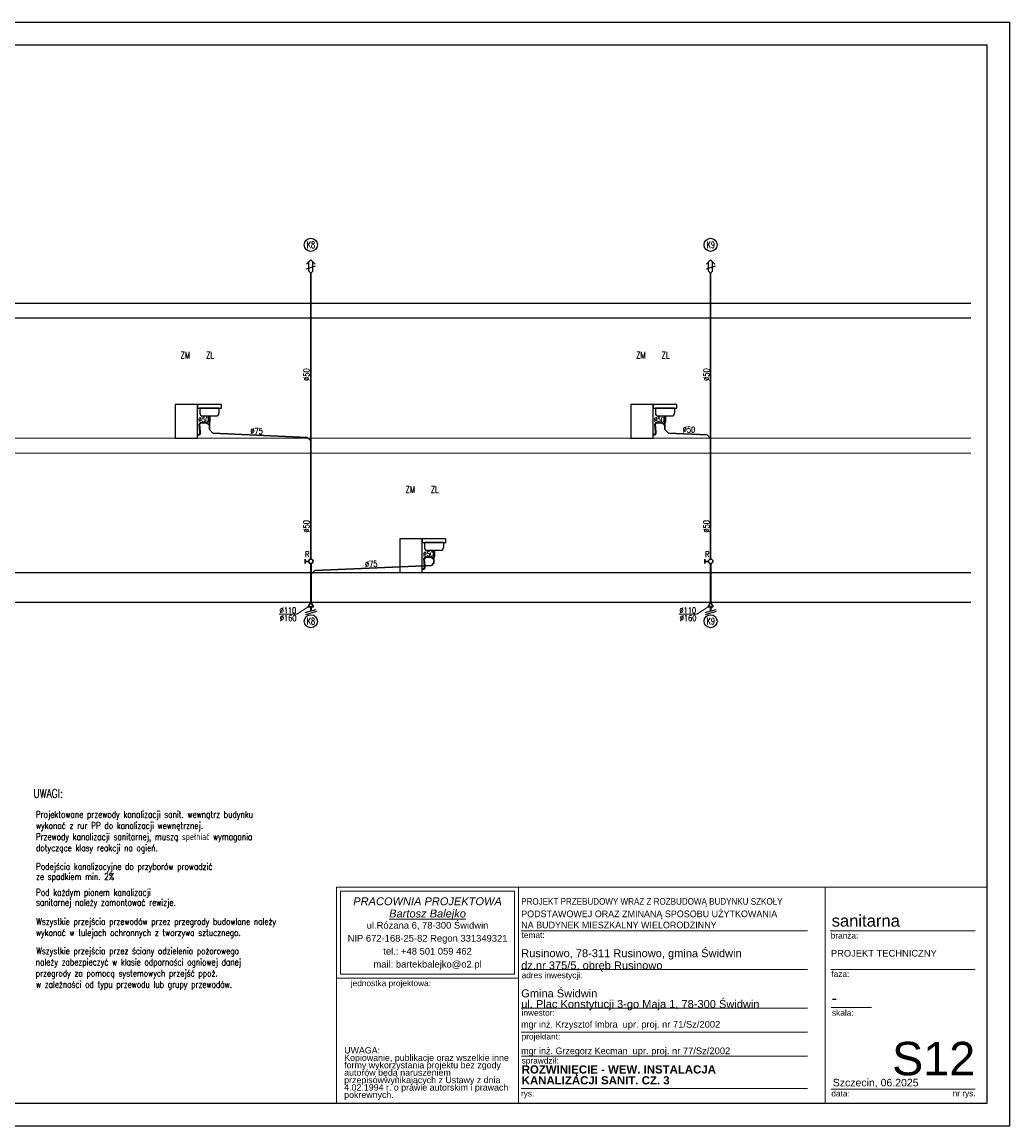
# Model space of a CAD drawing. Extents: x -220312 to -8310, y -91840 to 81907.
# Tile 128 of 128: x -34878 to -8310, y -58245 to -28545. Entities that reach past the tile are written whole.
import ezdxf

# ---------------------------------------------------------------- set-up
doc = ezdxf.new("R2010")
doc.units = 0
doc.header["$MEASUREMENT"] = 0
doc.linetypes.add('ACAD_ISO03W100', pattern=[30, 12, -18])
for name, color, linetype in [('#armatura', 7, 'Continuous'), ('#opisy', 252, 'Continuous'), ('_opis', 3, 'Continuous'), ('_TABELA', 7, 'Continuous')]:
    doc.layers.add(name, color=color, linetype=linetype)
for name, color, linetype, lineweight in [('#kan.san', 34, 'Continuous', 30), ('#ks', 34, 'Continuous', 30), ('ARCH TABELA_Nr_Pióra__1', 7, 'Continuous', 25), ('ARCH TABELA_Nr_Pióra__21', 7, 'Continuous', 9), ('ARCH TABELA_Nr_Pióra__7', 7, 'Continuous', 13), ('IS_Kanalizacja_sanitarna_grawitacyjna', 34, 'ACAD_ISO03W100', 30), ('Istniejące stropy_Nr_Pióra__5', 7, 'Continuous', 13)]:
    doc.layers.add(name, color=color, linetype=linetype, lineweight=lineweight)
doc.styles.add('GENERATED_STYLE_10', font='ariali.ttf')
doc.styles.add('GENERATED_STYLE_11', font='arialbd.ttf')
doc.styles.add('GENERATED_STYLE_7', font='txt')
doc.styles.add('GENERATED_STYLE_9', font='arial.ttf')
doc.styles.add('ROMANS', font='romans.shx', dxfattribs={"width": 0.85, "height": 0.11})

# ---------------------------------------------------------------- blocks, each defined once
blk = doc.blocks.new('A$C382C6C0C')
at = {"layer": '#ks', "color": 7, "lineweight": -3}
for p, q in [((-248.5, 61), (3951.5, 61)), ((3951.5, -2909), (3951.5, 61)), ((0, 0), (3890.5, 0)), ((3890.5, -2848), (3890.5, 0)), ((0, -2848), (3890.5, -2848)), ((-248.5, -2909), (3951.5, -2909))]:
    blk.add_line(p, q, dxfattribs=at)

msp = doc.modelspace()

# ---------------------------------------------------------------- linework, layer by layer
at = {"layer": '#armatura', "color": 3, "ltscale": 0.008}
for p, q in [((-29519, -38837), (-30158, -38837)), ((-30158, -38837), (-30158, -38929)), ((-29519, -38929), (-29519, -38837)), ((-17265, -38837), (-17904, -38837)), ((-17904, -38837), (-17904, -38929)), ((-17265, -38929), (-17265, -38837)), ((-30158, -38929), (-29519, -38929)), ((-29583, -38929), (-30098, -38929)), ((-30098, -38929), (-30098, -39066)), ((-30021, -39143), (-29660, -39143)), ((-29867, -39166), (-29867, -39312)), ((-29815, -39166), (-29867, -39166)), ((-29815, -39312), (-29815, -39166)), ((-29583, -38929), (-29583, -39066)), ((-17904, -38929), (-17265, -38929)), ((-17330, -38929), (-17845, -38929)), ((-17845, -38929), (-17845, -39066)), ((-17768, -39143), (-17407, -39143)), ((-17613, -39166), (-17613, -39312)), ((-17562, -39166), (-17613, -39166)), ((-17562, -39312), (-17562, -39166)), ((-17330, -38929), (-17330, -39066)), ((-29815, -39312), (-29867, -39312)), ((-17562, -39312), (-17613, -39312)), ((-23478, -42452), (-24117, -42452)), ((-24117, -42452), (-24117, -42544)), ((-23478, -42544), (-23478, -42452)), ((-24117, -42544), (-23478, -42544)), ((-23543, -42544), (-24058, -42544)), ((-24058, -42544), (-24058, -42681)), ((-23981, -42758), (-23620, -42758)), ((-23543, -42544), (-23543, -42681)), ((-23826, -42781), (-23826, -42927)), ((-23775, -42781), (-23826, -42781)), ((-23775, -42927), (-23826, -42927)), ((-23775, -42927), (-23775, -42781))]:
    msp.add_line(p, q, dxfattribs=at)
at = {"layer": '#armatura', "color": 3}
for p, q in [((-30095, -39578), (-30115, -39366)), ((-30076, -39572), (-30095, -39368)), ((-29924, -39323), (-30058, -39318)), ((-29928, -39343), (-30058, -39339)), ((-29881, -39343), (-29895, -39357)), ((-17842, -39578), (-17862, -39366)), ((-17822, -39572), (-17841, -39368)), ((-17671, -39323), (-17805, -39318)), ((-17675, -39343), (-17805, -39339)), ((-17628, -39343), (-17642, -39357)), ((-24055, -43193), (-24075, -42981)), ((-24035, -43187), (-24054, -42983)), ((-23884, -42938), (-24018, -42933)), ((-23888, -42958), (-24017, -42954)), ((-23841, -42958), (-23855, -42972))]:
    msp.add_line(p, q, dxfattribs=at)
at = {"layer": '#armatura', "color": 3, "ltscale": 0.008}
for points in [[(-30158, -38837), (-30758, -38837), (-30758, -39737), (-30158, -39737)], [(-17904, -38837), (-18504, -38837), (-18504, -39737), (-17904, -39737)], [(-24117, -42452), (-24717, -42452), (-24717, -43352), (-24117, -43352)]]:
    msp.add_lwpolyline(points, close=True, dxfattribs=at)
for centre, start, end in [((-30021, -39066), 180, 270), ((-29660, -39066), 270, 0), ((-17768, -39066), 180, 270), ((-17407, -39066), 270, 0), ((-23981, -42681), 180, 270), ((-23620, -42681), 270, 0)]:
    msp.add_arc(centre, 76.9, start, end, dxfattribs=at)
at = {"layer": '#armatura', "color": 3}
for centre, radius, start, end in [((-30056, -39379), 60.4, 84.0558, 167.8772), ((-30056, -39378), 39.9, 83.8238, 164.8324), ((-29928, -39388), 44.5, 42.7359, 89.9691), ((-29928, -39387), 64.8, 43.3869, 88.2937), ((-17803, -39379), 60.4, 84.0558, 167.8772), ((-17803, -39378), 39.9, 83.8238, 164.8324), ((-17675, -39388), 44.5, 42.7359, 89.9691), ((-17675, -39387), 64.8, 43.3869, 88.2937), ((-30133, -39720), 83.8, 93.1752, 111.1773), ((-30135, -39718), 61.7, 91.8982, 116.6364), ((-30137, -39592), 64.8, 270, 17.8856), ((-30137, -39592), 44.4, 270, 17.8856), ((-17879, -39720), 83.8, 93.1752, 111.1773), ((-17882, -39718), 61.7, 91.8982, 116.6364), ((-17884, -39592), 64.8, 270, 17.8856), ((-17884, -39592), 44.4, 270, 17.8856), ((-24016, -42994), 60.4, 84.0558, 167.8772), ((-24016, -42993), 39.9, 83.8238, 164.8324), ((-23888, -43003), 44.5, 42.7359, 89.9691), ((-23888, -43002), 64.8, 43.3869, 88.2937), ((-24092, -43335), 83.8, 93.1752, 111.1773), ((-24095, -43333), 61.7, 91.8982, 116.6364), ((-24097, -43207), 64.8, 270, 17.8856), ((-24097, -43207), 44.4, 270, 17.8856)]:
    msp.add_arc(centre, radius, start, end, dxfattribs=at)
at = {"layer": '#kan.san', "color": 34, "ltscale": 0.5}
for p, q in [((-29888, -39350), (-29841, -39397)), ((-29841, -39508), (-29841, -39312)), ((-17635, -39350), (-17588, -39397)), ((-17588, -39508), (-17588, -39312)), ((-29841, -39508), (-29744, -39605)), ((-27210, -39719), (-29744, -39605)), ((-27210, -39719), (-27113, -39815)), ((-17588, -39508), (-17491, -39605)), ((-16455, -39651), (-17491, -39605)), ((-16455, -39651), (-16359, -39748)), ((-23848, -42965), (-23800, -43012)), ((-23800, -43097), (-23800, -42927)), ((-27113, -43412), (-27005, -43303)), ((-27005, -43303), (-23866, -43162)), ((-23800, -43097), (-23866, -43162))]:
    msp.add_line(p, q, dxfattribs=at)
at = {"layer": '#kan.san', "color": 34}
for p, q in [((-27265, -42995), (-27265, -43115)), ((-27173, -43055), (-27265, -43055)), ((-16511, -42995), (-16511, -43115)), ((-16419, -43055), (-16511, -43055)), ((-27113, -44390), (-27113, -44282)), ((-16359, -44390), (-16359, -44282))]:
    msp.add_line(p, q, dxfattribs=at)
for centre in [(-27113, -43055), (-16359, -43055)]:
    msp.add_circle(centre, 60.2, dxfattribs=at)
at = {"layer": '#ks', "lineweight": 35}
for p, q in [((-27113, -43115), (-27113, -44152)), ((-16359, -43115), (-16359, -44152)), ((-27113, -44282), (-27113, -44390)), ((-16359, -44282), (-16359, -44390))]:
    msp.add_line(p, q, dxfattribs=at)
for p, q in [((-47202, -36112), (-9364, -36112)), ((-9364, -36512), (-47202, -36512)), ((-47202, -43352), (-9364, -43352)), ((-47442, -44152), (-9364, -44152))]:
    msp.add_line(p, q)
at = {"color": 7, "lineweight": -3}
for centre in [(-27113, -34538), (-16359, -34538), (-27113, -44666), (-16359, -44666)]:
    msp.add_circle(centre, 176, dxfattribs=at)
at = {"layer": '_opis', "color": 7, "lineweight": 30}
for p, q in [((-27113, -44152), (-27183, -44282)), ((-27113, -44152), (-27044, -44282)), ((-16359, -44152), (-16428, -44282)), ((-16359, -44152), (-16289, -44282)), ((-27044, -44282), (-27183, -44282)), ((-16289, -44282), (-16428, -44282))]:
    msp.add_line(p, q, dxfattribs=at)
at = {"layer": '_opis', "color": 7, "lineweight": 0}
for p, q in [((-27486, -44472), (-27968, -44472)), ((-27183, -44280), (-27486, -44472)), ((-16732, -44472), (-17214, -44472)), ((-16428, -44280), (-16732, -44472))]:
    msp.add_line(p, q, dxfattribs=at)
at = {"layer": '_TABELA', "color": 3}
for p, q in [((-27229, -35060), (-27113, -34945)), ((-27166, -35248), (-27166, -34998)), ((-26998, -35060), (-27113, -34945)), ((-27060, -35248), (-27060, -34998)), ((-16474, -35060), (-16359, -34945)), ((-16412, -35248), (-16412, -34998)), ((-16243, -35060), (-16359, -34945)), ((-16306, -35248), (-16306, -34998)), ((-27225, -35187), (-26982, -35101)), ((-27113, -35301), (-27166, -35248)), ((-27113, -35301), (-27060, -35248)), ((-16471, -35187), (-16227, -35101)), ((-16359, -35301), (-16412, -35248)), ((-16359, -35301), (-16306, -35248))]:
    msp.add_line(p, q, dxfattribs=at)
at = {"layer": '_TABELA', "color": 7}
for p, q in [((-27262, -44434), (-26965, -44347)), ((-27247, -44481), (-26951, -44395)), ((-16507, -44434), (-16211, -44347)), ((-16493, -44481), (-16197, -44395))]:
    msp.add_line(p, q, dxfattribs=at)
at = {"layer": 'ARCH TABELA_Nr_Pióra__21', "linetype": 'Continuous'}
for p, q in [((-26420, -51824), (-21526, -51824)), ((-26420, -57635), (-26420, -51824)), ((-26420, -51824), (-8920, -51824)), ((-26313, -54164), (-26313, -51930)), ((-26313, -51930), (-21633, -51930)), ((-21633, -54164), (-21633, -51930)), ((-21526, -51824), (-21526, -57635)), ((-21526, -54271), (-21526, -51824)), ((-13281, -51824), (-13281, -57635)), ((-8920, -51824), (-8920, -57635)), ((-21526, -57635), (-21526, -52224)), ((-21454, -52994), (-13754, -52994)), ((-13142, -52994), (-9243, -52994)), ((-21454, -54034), (-13754, -54034)), ((-13125, -54034), (-9243, -54034)), ((-26420, -54271), (-21526, -54271)), ((-26313, -54164), (-21633, -54164)), ((-21454, -55074), (-13754, -55074)), ((-13113, -55057), (-12033, -55057)), ((-21454, -55722), (-13754, -55722)), ((-21443, -56371), (-13754, -56371)), ((-21454, -57235), (-13754, -57235)), ((-13113, -57253), (-10831, -57253)), ((-10831, -57253), (-9243, -57253)), ((-26420, -57635), (-21526, -57635)), ((-8920, -57635), (-21526, -57635))]:
    msp.add_line(p, q, dxfattribs=at)
at = {"layer": 'IS_Kanalizacja_sanitarna_grawitacyjna', "linetype": 'ByBlock'}
for p, q in [((-27113, -42995), (-27113, -35301)), ((-16359, -42995), (-16359, -35301))]:
    msp.add_line(p, q, dxfattribs=at)
at = {"layer": 'Istniejące stropy_Nr_Pióra__5', "linetype": 'Continuous'}
for p, q in [((-9364, -39737), (-47202, -39737)), ((-9364, -40142), (-47202, -40142))]:
    msp.add_line(p, q, dxfattribs=at)

# ---------------------------------------------------------------- block references
at = {"layer": '#ks', "color": 1, "lineweight": 35, "xscale": 10, "yscale": 10, "zscale": 10}
msp.add_blockref('A$C382C6C0C', (-47825, -29155), dxfattribs=at)

# ---------------------------------------------------------------- texts
at = {"layer": '#armatura', "color": 3, "style": 'ROMANS', "width": 0.75}
for s, p in [('ZM', (-30615, -37594)), ('ZL', (-29929, -37594)), ('ZM', (-18362, -37594)), ('ZL', (-17676, -37594)), ('ZM', (-24564, -41209)), ('ZL', (-23888, -41209))]:
    msp.add_text(s, height=180, dxfattribs=at).set_placement(p)
at = {"layer": '#armatura', "color": 3, "style": 'ROMANS', "width": 0.7}
for s, height, rotation, p in [('%%C50', 128, 357.4293, (-30142, -39296)), ('%%C50', 128, 357.4293, (-17889, -39296)), ('%%C75', 160, 357.981, (-28740, -39626)), ('%%C50', 160, 357.981, (-17112, -39584)), ('%%C75', 160, 3.3869, (-25650, -43215)), ('%%C50', 128, 357.4293, (-24094, -42911))]:
    msp.add_text(s, height=height, rotation=rotation, dxfattribs=at).set_placement(p)
at = {"layer": '#opisy', "color": 7, "style": 'ROMANS', "width": 0.8}
for s, p in [('Podejścia kanalizacyjne do przyborów prowadzić', (-34503, -51354)), ('ze spadkiem min. 2%%% ', (-34503, -51627))]:
    msp.add_text(s, height=180, dxfattribs=at).set_placement(p)
at = {"layer": '_opis', "color": 3, "lineweight": 30, "style": 'ROMANS', "width": 0.6}
for s, p in [('K8', (-27220, -34627)), ('K9', (-16465, -34627)), ('K8', (-27220, -44755)), ('K9', (-16465, -44755))]:
    msp.add_text(s, height=180, dxfattribs=at).set_placement(p)
at = {"layer": '_opis', "color": 7, "style": 'ROMANS', "width": 0.8}
for s, p in [('Projektowane przewody kanalizacji sanit. wewnątrz budynku', (-34509, -49953)), ('wykonać z rur PP do kanalizacji wewnętrznej.', (-34503, -50253)), ('Przewody kanalizacji sanitarnej, muszą spełniać wymagania', (-34509, -50553)), ('dotyczące klasy reakcji na ogień.', (-34503, -50853)), ('Pod każdym pionem kanalizacji', (-34503, -52050)), ('sanitarnej należy zamontować rewizje.', (-34503, -52321)), ('Wszystkie przejścia przewodów przez przegrody budowlane należy', (-34494, -52834)), ('wykonać w tulejach ochronnych z tworzywa sztucznego.', (-34503, -53134)), ('Wszystkie przejścia przez ściany odzielenia pożarowego', (-34494, -53626)), ('należy zabezpieczyć w klasie odporności ogniowej danej', (-34511, -53926)), ('przegrody za pomocą systemowych przejść ppoż. ', (-34511, -54226)), ('w zależności od typu przewodu lub grupy przewodów.', (-34503, -54526))]:
    msp.add_text(s, height=180, dxfattribs=at).set_placement(p)
at = {"layer": '_TABELA', "color": 3, "style": 'ROMANS', "width": 0.7}
for p in [(-27149, -38198), (-16394, -38198), (-27149, -42281), (-16394, -42281)]:
    msp.add_text('%%C50', height=160, rotation=90, dxfattribs=at).set_placement(p)
at = {"layer": '_TABELA', "color": 7, "style": 'ROMANS'}
for s, height, width, p in [('R', 160, 0.7, (-27266, -42946)), ('R', 160, 0.7, (-16511, -42946)), ('%%C110', 160, 0.7, (-27952, -44452)), ('%%C160', 160, 0.7, (-27945, -44661)), ('%%C110', 160, 0.7, (-17198, -44452)), ('%%C160', 160, 0.7, (-17191, -44661)), ('UWAGI:', 240, 0.75, (-34573, -49420))]:
    msp.add_text(s, height=height, dxfattribs=dict(at, width=width)).set_placement(p)
at = {"layer": 'ARCH TABELA_Nr_Pióra__1', "color": 7, "linetype": 'Continuous', "style": 'GENERATED_STYLE_7', "width": 0.9}
msp.add_text('PROJEKT PRZEBUDOWY WRAZ Z ROZBUDOWĄ BUDYNKU SZKOŁY', height=180, dxfattribs=at).set_placement((-21454, -52294))
at = {"layer": 'ARCH TABELA_Nr_Pióra__1', "color": 7, "linetype": 'Continuous', "style": 'GENERATED_STYLE_7'}
for s, p in [('PODSTAWOWEJ ORAZ ZMINANĄ SPOSOBU UŻYTKOWANIA', (-21454, -52629)), ('NA BUDYNEK MIESZKALNY WIELORODZINNY', (-21454, -52930))]:
    msp.add_text(s, height=180, dxfattribs=at).set_placement(p)
at = {"layer": 'ARCH TABELA_Nr_Pióra__1', "linetype": 'Continuous', "char_height": 220, "attachment_point": 1, "style": 'GENERATED_STYLE_11'}
for s, insert in [('ROZWINIĘCIE - WEW. INSTALACJA  ', (-21440, -56615)), ('KANALIZACJI SANIT. CZ. 3', (-21440, -56907))]:
    msp.add_mtext(s, dxfattribs=dict(at, insert=insert))
at = {"layer": 'ARCH TABELA_Nr_Pióra__21', "linetype": 'Continuous', "insert": (-21454, -55135), "char_height": 212.77, "attachment_point": 7, "line_spacing_factor": 0.807442, "style": 'GENERATED_STYLE_9'}
msp.add_mtext('{Gmina Świdwin\\Pul. Plac Konstytucji 3-go Maja 1, 78-300 Świdwin}', dxfattribs=at)
at = {"layer": 'ARCH TABELA_Nr_Pióra__7', "linetype": 'Continuous'}
for s, insert, char_height, attachment_point, line_spacing_factor, style in [('{PRACOWNIA PROJEKTOWA\\P\\LBartosz Balejko}', (-23973, -52095), 212.77, 2, 0.926719, 'GENERATED_STYLE_10'), ('{Rusinowo, 78-311 Rusinowo, gmina Świdwin \\Pdz.nr 375/5, obręb Rusinowo}', (-21454, -54095), 212.77, 7, 0.918867, 'GENERATED_STYLE_9'), ('PROJEKT TECHNICZNY', (-13125, -53509), 180, 1, 0.923713, 'GENERATED_STYLE_9')]:
    msp.add_mtext(s, dxfattribs=dict(at, insert=insert, char_height=char_height, attachment_point=attachment_point, line_spacing_factor=line_spacing_factor, style=style))
at = {"layer": 'ARCH TABELA_Nr_Pióra__7', "linetype": 'Continuous', "style": 'GENERATED_STYLE_9'}
for s, insert, char_height, attachment_point in [('sanitarna', (-13104, -52564), 319.2, 1), ('{temat:}', (-21443, -53030), 159.6, 1), ('{branża:}', (-13130, -53043), 159.6, 1), ('{jednostka projektowa:}', (-26037, -54325), 159.58, 1), ('{adres inwestycji:}', (-21443, -54110), 159.58, 1), ('{faza:}', (-13113, -54079), 159.6, 1), ('-', (-13106, -54645), 319, 1), ('{inwestor:}', (-21443, -55119), 159.58, 1), ('{skala:}', (-13095, -55121), 159.6, 1), ('{projektant:}', (-21443, -55759), 159.58, 1), ('S12', (-9243, -55983), 900, 3), ('{sprawdził:}', (-21441, -56407), 159.58, 1), ('Szczecin, 06.2025', (-13074, -56978), 202.13, 1), ('{data:}', (-13112, -57292), 159.6, 1), ('{rys.}', (-21461, -57292), 159.6, 1), ('{nr rys.}', (-9851, -57289), 159.6, 1)]:
    msp.add_mtext(s, dxfattribs=dict(at, insert=insert, char_height=char_height, attachment_point=attachment_point))
for s, insert, char_height, width, attachment_point, line_spacing_factor in [('{ul.Różana 6, 78-300 Świdwin\\PNIP 672-168-25-82 Regon 331349321\\Ptel.: +48 501 059 462\\Pmail: bartekbalejko@o2.pl}', (-23973, -52757), 180.85, 4680.85, 2, 1.156383), ('{UWAGA:\\PKopiowanie, publikacje oraz wszelkie inne formy wykorzystania projektu bez zgody autorów będą naruszeniem przepisówwynikających z Ustawy z dnia 4.02.1994 r. o prawie autorskim i prawach pokrewnych.}', (-26215, -56125), 170.213, 4483.41, 1, 0.703415)]:
    msp.add_mtext(s, dxfattribs=dict(at, insert=insert, char_height=char_height, width=width, attachment_point=attachment_point, line_spacing_factor=line_spacing_factor))
at = {"layer": 'ARCH TABELA_Nr_Pióra__7', "color": 0, "linetype": 'Continuous', "char_height": 180, "attachment_point": 1, "style": 'GENERATED_STYLE_7'}
for s, insert, width in [('mgr inż. Krzysztof Imbra  \\fArial|b0|i0|c238;upr. proj. nr 71/Sz/2002', (-21456, -55421), 7590.75), ('mgr inż. Grzegorz Kecman  \\fArial|b0|i0|c238;upr. proj. nr 77/Sz/2002', (-21456, -56135), 7371.6)]:
    msp.add_mtext(s, dxfattribs=dict(at, insert=insert, width=width))

doc.saveas('drawing.dxf')
